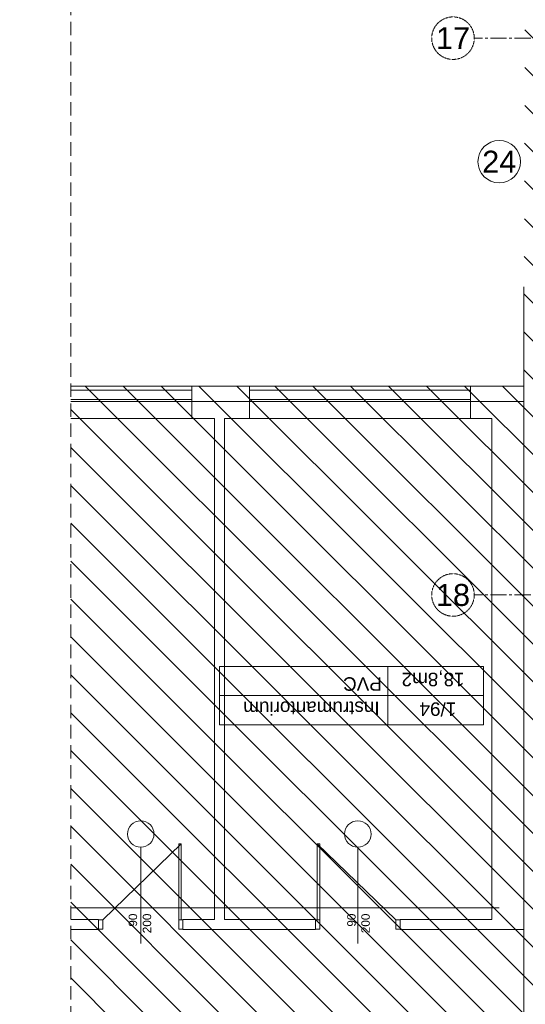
# Model space of a CAD drawing. Header units: millimetres. Extents: x -1413 to 4627, y 0 to 12711.
# Tile 229 of 247: x 1196 to 1794, y 9676 to 10843. Entities that reach past the tile are written whole.
import ezdxf
from ezdxf.enums import TextEntityAlignment as Align

# ---------------------------------------------------------------- set-up
doc = ezdxf.new("R2010")
doc.units = ezdxf.units.MM
for name, pattern in [('ACAD_ISO02W100', [15, 12, -3]), ('CACHE2', [4.7625, 3.175, -1.5875]), ('CENTER2', [28.575, 19.05, -3.175, 3.175, -3.175]), ('DASHED2', [0.375, 0.25, -0.125])]:
    doc.linetypes.add(name, pattern=pattern)
for name, color, linetype, lineweight in [('sq_bud istn', 253, 'Continuous', 15), ('SQ_HATCH', 140, 'Continuous', 13), ('SQ_Osie', 220, 'CENTER2', 9), ('SQ_ZAKRES_OPRACOWANIA', 7, 'ACAD_ISO02W100', 20)]:
    doc.layers.add(name, color=color, linetype=linetype, lineweight=lineweight)
doc.styles.get("Standard").update_dxf_attribs({"font": 'arial.ttf'})

# ---------------------------------------------------------------- blocks, each defined once
blk = doc.blocks.new('stan projektowany')
at = {"layer": 'sq_bud istn'}
h = blk.add_hatch(dxfattribs=at)
h.set_pattern_fill('LINE', color=256, scale=10, angle=135)
h.set_pattern_definition([(135, (-52710.16, -21414.304), (-22.45064, -22.45064), [])])
h.paths.add_polyline_path([(-15144.6, 11515.6), (-15046.6, 11515.6), (-15046.6, 11778), (-17204.5, 11778), (-17204.5, 11515.6), (-16664.6, 11515.6), (-16668, 10408.7), (-17204.5, 10408.7), (-17204.5, 8874.3), (-16668, 8874.3), (-16668, 8504), (-16382.6, 8503.7), (-16382.9, 8841.2), (-16219.6, 8841.2), (-16219.6, 9267.6), (-16019.6, 9267.6), (-16019.6, 10563.1), (-15789.6, 10563.1), (-15789.6, 10483.6), (-15752.6, 10483.6), (-15144.6, 10483.6)])
at = {"layer": 'SQ_HATCH'}
h = blk.add_hatch(dxfattribs=at)
h.set_pattern_fill('ANGLE')
h.set_pattern_definition([(0, (-10464.962, 6233.929), (0, 6.985), [5.08, -1.905]), (90, (-10464.962, 6233.929), (-6.985, 4e-16), [5.08, -1.905])])
h.paths.add_polyline_path([(-15233.1, 8198.7), (-15198.1, 8198.7), (-15176.6, 8198.7), (-15176.6, 8216.2), (-15144.6, 8216.2), (-15144.6, 8147.2), (-15144.6, 7886.2), (-15144.6, 7837.2), (-15144.6, 7734.8), (-15104.7, 7734.8), (-15104.6, 10535.6), (-15737.6, 10535.6), (-15737.6, 10615.6), (-15789.6, 10615.6), (-16075.6, 10615.6), (-16075.6, 9587.3), (-16120.1, 9587.3), (-16120.1, 9436.6), (-16071.6, 9436.6), (-16071.6, 9307.6), (-16259.6, 9307.6), (-16259.6, 8898.7), (-16704.6, 8898.7), (-16704.6, 7768.2), (-16704.6, 7751.8), (-16685.6, 7751.8), (-16685.6, 7130.6), (-16718.1, 7131.6), (-16718.1, 7178.2), (-16999.6, 7178.2), (-16999.6, 7808.2), (-19394.6, 7808.2), (-19394.6, 6211.2), (-19462.5, 6211.2), (-19462.5, 5925.5), (-18509.3, 5925.5), (-18509.3, 6211.2), (-17103, 6223), (-17103, 5881.5), (-15104.7, 5873.3), (-15104.7, 7734.8), (-15144.6, 7734.8), (-15144.6, 7707.2), (-15176.6, 7707.2), (-15176.6, 7706.7), (-15176.6, 7706.7), (-15259.9, 7706.7), (-15259.9, 7706.8), (-15259.9, 7707.2), (-15292.7, 7707.2), (-15292.7, 7696.7), (-15292.7, 7696.7), (-15292.7, 7706.7), (-15297.7, 7706.6), (-15297.7, 7699.4, 0.414214), (-15297.4, 7699.1), (-15296.5, 7699.1, -0.414214), (-15296.2, 7698.8), (-15296.2, 7696.9, 0.527766), (-15295.9, 7696.6, -0.450501), (-15295.3, 7696.1, -0.414104), (-15295.8, 7695.5), (-15295.1, 7695.5), (-15295.8, 7695.5, -0.414323), (-15296.3, 7696.1, -0.409171), (-15295.9, 7696.7, -0.450389), (-15296.2, 7696.9), (-15296.2, 7698.8, 0.414214), (-15296.5, 7699.1), (-15297.4, 7699.1, -0.414214), (-15297.7, 7699.4), (-15297.7, 7706.6), (-15292.7, 7706.7), (-15292.7, 7707.2), (-15259.9, 7707.2), (-15259.9, 7734.8), (-15473.3, 7734.8), (-15473.3, 7771.1, -0.414214), (-15477.3, 7775.1, -1), (-15469.3, 7775.1, -0.414214), (-15473.3, 7771.1), (-15473.3, 7749.3), (-15457.7, 7749.3), (-15457.7, 7760.1), (-15458, 7760.2), (-15458, 7773.9), (-15458, 7787.5), (-15457.7, 7799.3), (-15457.7, 7787.6), (-15431.6, 7791.4, -0.038172), (-15428, 7791.6, -0.032853), (-15424.8, 7791.4, -0.057631), (-15419.7, 7790.2, -0.057695), (-15415.5, 7788, -0.068919), (-15411.9, 7784.8, -0.070278), (-15409.4, 7780.9, -0.066142), (-15408.2, 7776.7, -0.045653), (-15407.9, 7773.2, -0.032968), (-15408.1, 7770.7, -0.068737), (-15409.4, 7766.3, -0.070278), (-15411.9, 7762.4, -0.068919), (-15415.5, 7759.2, -0.057695), (-15419.7, 7757, -0.057631), (-15424.8, 7755.8, -0.032853), (-15428, 7755.6, -0.033182), (-15431.2, 7755.8), (-15457.7, 7760.1), (-15457.7, 7749.3), (-15473.3, 7749.3), (-15473.3, 7734.8), (-15259.9, 7734.8), (-15259.9, 7837.1), (-15259.9, 7837.1), (-15259.9, 7837.1), (-15176.6, 7837.2), (-15176.6, 7734.8), (-15144.6, 7734.8), (-15144.6, 7837.2), (-15144.6, 7886.2), (-15176.6, 7886.2), (-15176.6, 8147.2), (-15176.6, 8163.7), (-15198.1, 8163.7), (-15233.1, 8163.7)])
at = {"layer": 'sq_bud istn'}
for p, q in [((-16668, 9461.7), (-16668, 10526.2)), ((-16731.2, 10408.7), (-16668, 10408.7)), ((-16731.2, 10370.4), (-16731.2, 10408.4)), ((-16668, 10408.7), (-16668, 9764.6)), ((-17204.5, 10390.4), (-16668, 10390.4)), ((-17034.4, 9776.6), (-17034.4, 10370.4)), ((-17022.4, 9776.6), (-17022.4, 10370.4)), ((-16731.2, 10370.4), (-16706, 10370.4)), ((-16706, 10370.4), (-16706, 9776.6)), ((-16829, 10076.5), (-16829, 10007.4)), ((-16715.8, 10042), (-17028.5, 10042)), ((-17073.6, 9866.1), (-17166.6, 9776.1)), ((-17121.6, 9748.3), (-17121.6, 9862.2)), ((-17076.6, 9776.1), (-17076.6, 9866.1)), ((-17073.6, 9866.1), (-17076.6, 9866.1)), ((-17073.6, 9776.1), (-17073.6, 9866.1)), ((-16912.6, 9776.1), (-16912.6, 9866.1)), ((-16912.6, 9866.1), (-16819.6, 9776.1)), ((-16912.6, 9866.1), (-16909.6, 9866.1)), ((-16909.6, 9776.1), (-16909.6, 9866.1)), ((-16864.6, 9748.3), (-16864.6, 9862.2)), ((-17204.5, 9790.4), (-16697.1, 9790.4)), ((-17204.5, 9776.6), (-17171.6, 9776.6)), ((-17204.5, 9776.6), (-17171.6, 9776.6)), ((-17171.6, 9776.6), (-17171.6, 9764.6)), ((-17166.6, 9776.1), (-17171.6, 9776.1)), ((-17166.6, 9765.1), (-17166.6, 9776.1)), ((-17076.6, 9765.1), (-17076.6, 9776.1)), ((-17071.6, 9776.1), (-17076.6, 9776.1)), ((-17071.6, 9776.6), (-17040, 9776.6)), ((-17071.6, 9776.6), (-17034.4, 9776.6)), ((-17071.6, 9776.6), (-17071.6, 9764.6)), ((-17022.4, 9776.6), (-16914.6, 9776.6)), ((-17018.3, 9776.6), (-16914.6, 9776.6)), ((-16914.6, 9776.6), (-16914.6, 9764.6)), ((-16914.6, 9776.1), (-16909.6, 9776.1)), ((-16909.6, 9765.1), (-16909.6, 9776.1)), ((-16819.6, 9765.1), (-16819.6, 9776.1)), ((-16819.6, 9776.1), (-16814.6, 9776.1)), ((-16814.6, 9776.6), (-16706, 9776.6)), ((-16814.6, 9776.6), (-16706, 9776.6)), ((-16814.6, 9776.6), (-16814.6, 9764.6)), ((-17204.5, 9764.6), (-17171.6, 9764.6)), ((-17166.6, 9765.1), (-17171.6, 9765.1)), ((-17071.6, 9765.1), (-17076.6, 9765.1)), ((-17071.6, 9764.6), (-16914.6, 9764.6)), ((-16914.6, 9765.1), (-16909.6, 9765.1)), ((-16819.6, 9765.1), (-16814.6, 9765.1)), ((-16814.6, 9764.6), (-16668, 9764.6))]:
    blk.add_line(p, q, dxfattribs=at)
for points in [[(-17204.5, 10408.7), (-17061.1, 10408.7), (-17061.1, 10370.4), (-17204.5, 10370.4)], [(-17204.5, 10393), (-17061.1, 10393), (-17061.1, 10403.8), (-17204.5, 10403.8)], [(-17034.4, 10370.4), (-17061.1, 10370.4), (-17061.1, 10408.7), (-16992.8, 10408.7), (-16992.8, 10370.4), (-17022.4, 10370.4)], [(-16715.8, 10076.5), (-16715.8, 10007.4), (-17028.5, 10007.4), (-17028.5, 10076.5), (-16715.8, 10076.5)]]:
    blk.add_lwpolyline(points, dxfattribs=at)
for points in [[(-16731.2, 10370.4), (-16992.8, 10370.4), (-16992.8, 10408.7), (-16731.2, 10408.7)], [(-16731.2, 10403.8), (-16992.8, 10403.8), (-16992.8, 10393), (-16731.2, 10393)]]:
    blk.add_lwpolyline(points, close=True, dxfattribs=at)
for centre, radius in [((-16697.1, 10674.7), 25.2), ((-17121.6, 9877.9), 15.7), ((-16864.6, 9877.9), 15.7)]:
    blk.add_circle(centre, radius, dxfattribs=at)
at = {"layer": 'SQ_Osie'}
for points in [[(-15059.7, 10821.2), (-16726.7, 10821.2)], [(-15059.7, 10161.2), (-16726.7, 10161.2)]]:
    blk.add_lwpolyline(points, dxfattribs=at)
at = {"layer": 'SQ_Osie', "linetype": 'ByBlock'}
for centre in [(-16751.9, 10821.1), (-16751.9, 10161.2)]:
    blk.add_circle(centre, 25.2, dxfattribs=at)
at = {"layer": 'SQ_ZAKRES_OPRACOWANIA', "linetype": 'CACHE2', "ltscale": 5}
blk.add_lwpolyline([(-14814.6, 11778), (-15737.1, 11778), (-15737.1, 11735.4), (-15837.1, 11820.5), (-15837.1, 11778), (-17204.5, 11778), (-17204.5, 11035.8), (-17162, 11035.8), (-17247.1, 10935.8), (-17204.5, 10935.8), (-17204.5, 9500.9), (-17162, 9500.9), (-17247.1, 9400.9), (-17204.5, 9400.9), (-17204.5, 8139.9), (-18379.8, 8139.9), (-18379.8, 8097.4), (-18479.8, 8182.5), (-18479.8, 8139.9), (-19419.6, 8139.9), (-19419.6, 5921)], dxfattribs=at)
at = {"layer": 'sq_bud istn'}
blk.add_text('24', height=26, dxfattribs=at).set_placement((-16697.1, 10674.7), align=Align.MIDDLE_CENTER)
for s, insert, char_height, width, attachment_point, rotation in [('{\\fArial|b0|i0|c238|p34;18,8m2}', (-16738.2, 10053), 16, 11.722, 1, 180), ('{\\fArial|b0|i0|c238|p34;PVC}', (-16836.1, 10047.7), 16, 240.839, 1, 180), ('{\\fArial|b0|i0|c238|p34;1/94}', (-16748, 10017.9), 16, 11.722, 1, 180), ('{\\fArial|b0|i0|c238|p34;Instrumantorium}', (-16838.8, 10018.9), 16, 231.698, 1, 180), ('\\pxqr;{\\fArial|b0|i0|c238|p34;90\\P200}', (-17135.9, 9783.6), 10, 7.326, 3, 90), ('\\pxqr;{\\fArial|b0|i0|c238|p34;90\\P200}', (-16850.3, 9783.6), 10, 7.326, 9, 90)]:
    blk.add_mtext(s, dxfattribs=dict(at, insert=insert, char_height=char_height, width=width, attachment_point=attachment_point, rotation=rotation))
at = {"layer": 'SQ_Osie'}
for s, p in [('17', (-16751.9, 10821.1)), ('18', (-16751.9, 10161.2))]:
    blk.add_text(s, height=26, dxfattribs=at).set_placement(p, align=Align.MIDDLE_CENTER)

msp = doc.modelspace()

# ---------------------------------------------------------------- hatches: boundary and pattern name
at = {"layer": 'SQ_HATCH'}
h = msp.add_hatch(dxfattribs=at)
h.set_pattern_fill('ANGLE')
h.set_pattern_definition([(0, (7995.666, 6233.929), (0, 6.985), [5.08, -1.905]), (90, (7995.666, 6233.929), (-6.985, 4e-16), [5.08, -1.905])])
h.paths.add_polyline_path([(3227.5, 8198.7), (3262.5, 8198.7), (3284, 8198.7), (3284, 8216.2), (3316, 8216.2), (3316, 8147.2), (3316, 7886.2), (3316, 7837.2), (3316, 7734.8), (3356, 7734.8), (3356, 10535.6), (2723, 10535.6), (2723, 10615.6), (2671, 10615.6), (2385, 10615.6), (2385, 9587.3), (2340.5, 9587.3), (2340.5, 9436.6), (2389, 9436.6), (2389, 9307.6), (2201, 9307.6), (2201, 8898.7), (1756, 8898.7), (1756, 7768.2), (1756, 7751.8), (1775.1, 7751.8), (1775.1, 7130.6), (1742.5, 7131.6), (1742.5, 7178.2), (1461, 7178.2), (1461, 7808.2), (-934, 7808.2), (-934, 6211.2), (-1001.9, 6211.2), (-1001.9, 5925.5), (-48.6, 5925.5), (-48.6, 6211.2), (1357.6, 6223), (1357.6, 5881.5), (3356, 5873.3), (3356, 7734.8), (3316, 7734.8), (3316, 7707.2), (3284, 7707.2), (3284, 7706.7), (3284, 7706.7), (3200.7, 7706.7), (3200.8, 7706.8), (3200.8, 7707.2), (3167.9, 7707.2), (3167.9, 7696.7), (3167.9, 7696.7), (3167.9, 7706.7), (3162.9, 7706.6), (3162.9, 7699.4, 0.414214), (3163.2, 7699.1), (3164.1, 7699.1, -0.414214), (3164.4, 7698.8), (3164.4, 7696.9, 0.527766), (3164.8, 7696.6, -0.450501), (3165.4, 7696.1, -0.414104), (3164.8, 7695.5), (3165.6, 7695.5), (3164.8, 7695.5, -0.414323), (3164.3, 7696.1, -0.409171), (3164.8, 7696.7, -0.450389), (3164.4, 7696.9), (3164.4, 7698.8, 0.414214), (3164.1, 7699.1), (3163.2, 7699.1, -0.414214), (3162.9, 7699.4), (3162.9, 7706.6), (3167.9, 7706.7), (3167.9, 7707.2), (3200.8, 7707.2), (3200.8, 7734.8), (2987.3, 7734.8), (2987.3, 7771.1, -0.414214), (2983.3, 7775.1, -1), (2991.3, 7775.1, -0.414214), (2987.3, 7771.1), (2987.3, 7749.3), (3002.9, 7749.3), (3002.9, 7760.1), (3002.7, 7760.2), (3002.7, 7773.9), (3002.7, 7787.5), (3002.9, 7799.3), (3002.9, 7787.6), (3029, 7791.4, -0.038172), (3032.6, 7791.6, -0.032853), (3035.8, 7791.4, -0.057631), (3040.9, 7790.2, -0.057695), (3045.1, 7788, -0.068919), (3048.8, 7784.8, -0.070278), (3051.2, 7780.9, -0.066142), (3052.5, 7776.7, -0.045653), (3052.7, 7773.2, -0.032968), (3052.5, 7770.7, -0.068737), (3051.2, 7766.3, -0.070278), (3048.8, 7762.4, -0.068919), (3045.1, 7759.2, -0.057695), (3040.9, 7757, -0.057631), (3035.8, 7755.8, -0.032853), (3032.6, 7755.6, -0.033182), (3029.5, 7755.8), (3002.9, 7760.1), (3002.9, 7749.3), (2987.3, 7749.3), (2987.3, 7734.8), (3200.8, 7734.8), (3200.8, 7837.1), (3200.7, 7837.1), (3200.8, 7837.1), (3284, 7837.2), (3284, 7734.8), (3316, 7734.8), (3316, 7837.2), (3316, 7886.2), (3284, 7886.2), (3284, 8147.2), (3284, 8163.7), (3262.5, 8163.7), (3227.5, 8163.7)])

# ---------------------------------------------------------------- block references
at = {"layer": 'SQ_ZAKRES_OPRACOWANIA', "color": 251, "linetype": 'DASHED2', "ltscale": 100, "true_color": 0x636466}
msp.add_blockref('stan projektowany', (18460.6, 0), dxfattribs=at)

doc.saveas('drawing.dxf')
